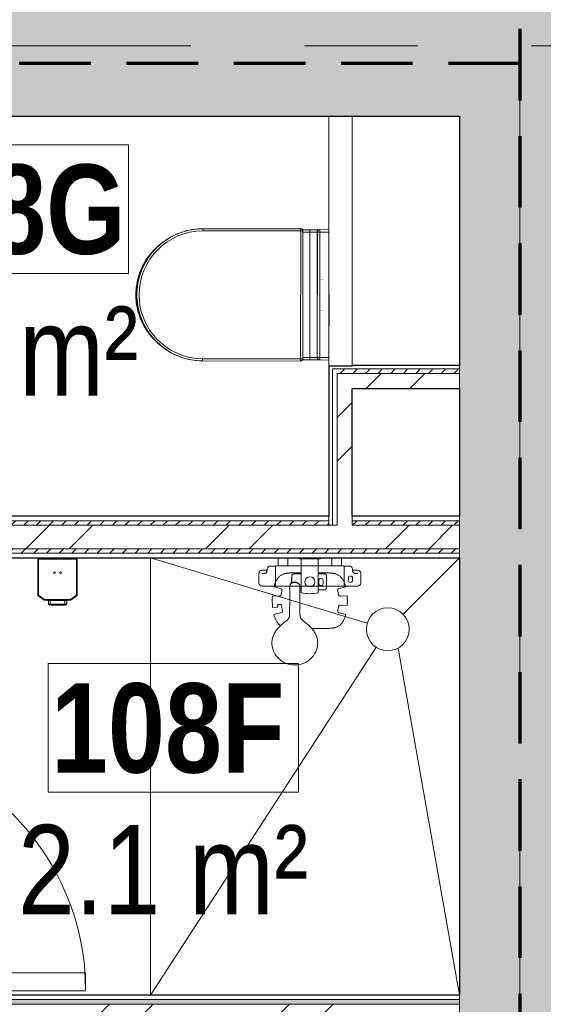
# Model space of a CAD drawing. Header units: millimetres. Extents: x -2180 to 91692, y -6418 to 21859.
# Tile 56 of 256: x 10601 to 12065, y 4817 to 7573. Entities that reach past the tile are written whole.
import ezdxf

# ---------------------------------------------------------------- set-up
doc = ezdxf.new("R2010")
doc.units = ezdxf.units.MM
doc.linetypes.add('EST_Dash_2_1_', pattern=[300, 200, -100])
doc.linetypes.add('Grid Line 1_2_', pattern=[2222.5, 1270, -317.5, 317.5, -317.5])
for name, color, linetype, lineweight, true_color in [('_ hall', 9, 'Continuous', 9, 0x808080), ('_Beyond_-1', 7, 'Continuous', 9, 0xaaaaaa), ('Cut Pattern-1', 7, 'Continuous', 9, 0x787878), ('Cut Pattern-2', 7, 'Continuous', 25, 0x787878), ('Doors-3', 7, 'Continuous', 9, 0x646464), ('Plumbing Fixtures-1', 7, 'Continuous', 9, 0xaaaaaa), ('SMA_Tuletõkkesektsioon', 1, 'EST_Dash_2_1_', 70, 0xff0000)]:
    doc.layers.add(name, color=color, linetype=linetype, lineweight=lineweight, true_color=true_color)
for name, color, linetype, lineweight in [('_Beyond_', 7, 'Continuous', 9), ('Common Edges', 7, 'Continuous', 9), ('Cut Pattern-3', 7, 'Continuous', 9), ('Doors', 7, 'Continuous', 9), ('Doors-2', 7, 'Continuous', 18), ('Generic Models', 7, 'Continuous', 9), ('Grids-1', 7, 'Grid Line 1_2_', 9), ('Plan Swing', 7, 'Continuous', 9), ('Room Tags', 7, 'Continuous', 9), ('Walls-1', 7, 'Continuous', 25)]:
    doc.layers.add(name, color=color, linetype=linetype, lineweight=lineweight)
doc.styles.add('Swis721 Cn BT', font='swissc.ttf', dxfattribs={"height": 250})
doc.styles.add('Swis721 Cn BT_B', font='swisscb.ttf', dxfattribs={"height": 250})
pattern_1 = [(45, (0, 0), (0, 35.35534), [25, -25])]
pattern_2 = [(45, (0, 0), (-251.447, 251.447), []), (45, (0, 381), (-251.447, 251.447), [])]

# ---------------------------------------------------------------- blocks, each defined once
blk = doc.blocks.new('SMA_D01_ 1-poolne - SU-P-04 - 750x2100-1929737-1 Korruse  plaan')
at = {"layer": 'Doors-3'}
for points in [[(340, 38), (-340, 38), (-340, -12), (340, -12), (340, 24.6)], [(325, -12), (-325, -12), (-325, -52), (325, -52)]]:
    blk.add_hatch(color=256, dxfattribs=at).paths.add_polyline_path(points, flags=0)
at = {"layer": 'Doors'}
for p, q in [((300, 38), (-340, 38)), ((-325, -12), (325, -12)), ((325, -52), (-325, -52))]:
    blk.add_line(p, q, dxfattribs=at)
at = {"layer": 'Doors-2'}
for p, q in [((350, 738), (300, 738)), ((300, 738), (300, 38)), ((350, 38), (350, 738)), ((-340, 38), (-365, 38)), ((-365, 38), (-365, -52)), ((-340, -12), (-340, 38)), ((300, 38), (350, 38)), ((340, 38), (340, -12)), ((365, 38), (350, 38)), ((365, -52), (365, 38)), ((-325, -12), (-340, -12)), ((-325, -52), (-325, -12)), ((340, -12), (325, -12)), ((325, -12), (325, -52)), ((-365, -52), (-325, -52)), ((325, -52), (365, -52))]:
    blk.add_line(p, q, dxfattribs=at)
at = {"layer": 'Plan Swing'}
blk.add_arc((350, 38), 700, 90, 180, dxfattribs=at)
blk = doc.blocks.new('Dušši segisti - SA-00 - Dušš Oras Nova _ Apollo 530 ECO-V101-1 Korruse  plaan')
at = {"layer": 'Plumbing Fixtures-1'}
for p, q in [((11323.7, 6064.8), (11325.7, 6066.9)), ((11323.7, 6044.9), (11323.7, 6064.8)), ((11325.7, 6066.9), (11349.1, 6066.9)), ((11349.1, 6066.9), (11351.2, 6064.9)), ((11351.2, 6064.9), (11351.2, 6044.9)), ((11382.4, 6064.1), (11382.4, 6067)), ((11388.6, 6063.4), (11382.4, 6064.1)), ((11382.4, 6064.1), (11442.5, 6064.1)), ((11388.6, 6024.7), (11388.6, 6063.4)), ((11442.5, 6064.1), (11436.2, 6063.4)), ((11436.2, 6063.4), (11436.2, 6024.7)), ((11442.5, 6067), (11442.5, 6064.1)), ((11473.7, 6064.8), (11475.7, 6066.9)), ((11473.7, 6044.9), (11473.7, 6064.8)), ((11475.7, 6066.9), (11499.1, 6066.9)), ((11499.1, 6066.9), (11501.2, 6064.9)), ((11501.2, 6064.9), (11501.2, 6044.9)), ((11293.2, 6035.5), (11293.2, 6033.6)), ((11293.2, 6031.9), (11293.2, 6034.9)), ((11302.2, 6043.9), (11315.7, 6043.9)), ((11316.2, 6043.4), (11316.2, 5988.4)), ((11316.4, 5988.1), (11316.4, 6044.2)), ((11317.1, 6044.9), (11323.7, 6044.9)), ((11323.7, 6044.9), (11351.2, 6044.9)), ((11351.2, 6044.9), (11473.7, 6044.9)), ((11473.7, 6044.9), (11501.2, 6044.9)), ((11501.2, 6044.9), (11507.7, 6044.9)), ((11508.4, 6044.2), (11508.4, 5988.1)), ((11508.6, 5988.4), (11508.6, 6043.4)), ((11509.1, 6043.9), (11522.6, 6043.9)), ((11531.6, 6034.1), (11531.6, 6035.5)), ((11531.6, 6034.9), (11531.6, 6031.9)), ((11270.2, 5995.9), (11270.2, 6023.9)), ((11278.2, 6031.9), (11293.2, 6031.9)), ((11360.1, 5994.6), (11361.6, 6008.6)), ((11362.3, 5999.8), (11362.3, 6015.1)), ((11369.4, 6022.1), (11388.6, 6022.1)), ((11370.1, 6024.7), (11388.6, 6024.7)), ((11388.6, 5969.3), (11388.6, 6024.7)), ((11436.2, 6024.7), (11454.8, 6024.7)), ((11436.2, 6024.7), (11436.2, 5969.3)), ((11436.2, 6022.1), (11451.8, 6022.1)), ((11458.9, 6015.1), (11458.9, 5984.5)), ((11520.2, 6004.1), (11520.2, 6010)), ((11531.6, 6031.9), (11546.6, 6031.9)), ((11532.1, 6010), (11532.1, 6004.1)), ((11554.6, 6023.9), (11554.6, 5995.9)), ((11315.7, 5987.9), (11278.2, 5987.9)), ((11330.4, 5981), (11312, 5986.1)), ((11507.7, 5987.4), (11317.1, 5987.4)), ((11356.2, 5945.5), (11356.2, 5987.7)), ((11369.4, 5999.5), (11363.7, 5997.8)), ((11384.6, 5987.7), (11384.6, 5945.5)), ((11437.3, 6003.7), (11437.3, 5994.8)), ((11449.4, 5994.8), (11449.4, 6003.7)), ((11512.8, 5986.1), (11494.4, 5981)), ((11546.6, 5987.9), (11509.1, 5987.9)), ((11307.9, 5960.2), (11324.3, 5959.5)), ((11332.6, 5964.4), (11334.4, 5973.5)), ((11384.6, 5977.5), (11388.6, 5977.5)), ((11451.8, 5977.5), (11436.2, 5977.5)), ((11490.4, 5973.5), (11492.2, 5964.4)), ((11500.5, 5959.5), (11516.9, 5960.2)), ((11320.1, 5928.6), (11308.4, 5927.7)), ((11322.5, 5933.1), (11322.7, 5931.8)), ((11330.6, 5936.6), (11325.1, 5936.2)), ((11336.2, 5917.2), (11333.6, 5934.2)), ((11356, 5913.6), (11356.2, 5945.5)), ((11384.6, 5945.5), (11384.8, 5913.6)), ((11492.2, 5929.7), (11490.4, 5920.5)), ((11516.9, 5933.9), (11500.5, 5934.6)), ((11312, 5908), (11334.2, 5914)), ((11494.4, 5913), (11512.8, 5907.9)), ((11454.8, 5869.4), (11417.8, 5869.4)), ((11370.4, 5767), (11367.8, 5767)), ((11373.1, 5767), (11370.4, 5767))]:
    blk.add_line(p, q, dxfattribs=at)
blk.add_circle((11412.4, 5999.8), 14.2, dxfattribs=at)
for centre, radius, start, end in [((11302.2, 6034.9), 9, 90, 180), ((11315.7, 6043.4), 0.5, 360, 90), ((11317.1, 6044.2), 0.7, 90, 180), ((11507.7, 6044.2), 0.7, 0, 90), ((11509.1, 6043.4), 0.5, 90, 180), ((11522.6, 6034.9), 9, 360, 90), ((11278.2, 6023.9), 8, 90, 180), ((11288.7, 6311.4), 288.7, 267.9137, 268.8913), ((11279.3, 6032), 14, 356.7567, 6.4358), ((11367.8, 6008), 6.29, 151.6014, 173.9672), ((11443.6, 6003.8), 6.24, 91.9914, 180.6306), ((11443.1, 6003.8), 6.24, 359.3649, 88.0065), ((11453.9, 6017.4), 4.86, 10.34, 40.8289), ((11442, 6015.3), 16.9, 359.524, 7.7229), ((11526.1, 6010), 5.95, 0, 180), ((11515.4, 6034.1), 16.2, 354.2665, 360), ((11545.5, 6032), 14, 178.2082, 183.2433), ((11536.1, 6311.4), 288.7, 271.1087, 272.0863), ((11546.6, 6023.9), 8, 360, 90), ((11278.2, 5995.9), 8, 180, 270), ((11315.7, 5988.4), 0.5, 270, 0), ((11317.1, 5988.1), 0.7, 180, 270), ((11371.1, 5988.8), 10.8, 90.012, 98.6469), ((11370.5, 5986.6), 13, 36.5779, 87.7887), ((11443.2, 5994.9), 5.85, 181.6596, 271.7499), ((11443.5, 5994.9), 5.85, 268.2483, 358.3353), ((11507.7, 5988.1), 0.7, 270, 0), ((11509.1, 5988.4), 0.5, 180, 270), ((11526.1, 6004.1), 5.95, 180, 0), ((11546.6, 5995.9), 8, 270, 360), ((11494, 5947.1), 186.6, 175.9706, 185.9655), ((11412.4, 6064.4), 98, 255.9355, 284.0645), ((11328.9, 5947), 188.5, 355.9977, 4.0023), ((11319.8, 5931.5), 2.85, 274.808, 5.4923), ((11325.4, 5933.4), 2.85, 94.2892, 185.4923), ((11330.8, 5933.8), 2.85, 8.7727, 94.2892), ((11333.4, 5916.7), 2.85, 285.2044, 8.7727), ((11391.2, 5811.6), 89.4, 132.9341, 147.3001), ((11391.2, 5811.6), 89.4, 129.6717, 132.8249), ((11349.6, 5811.6), 89.4, 40.2645, 50.3282), ((11349.6, 5811.6), 89.4, 32.6999, 40.2645), ((11368.7, 5826.2), 62.5, 147.4464, 171.6195), ((11372.1, 5826.2), 62.5, 8.3725, 32.5537), ((11364.3, 5828.5), 57.9, 178.3453, 198.722), ((11359.1, 5828.4), 52.7, 172.4125, 178.1012), ((11376.4, 5828.4), 58, 341.2973, 1.6488), ((11381.6, 5828.4), 52.8, 1.8894, 7.5822), ((11368.3, 5829.6), 62.1, 198.5501, 222.5221), ((11369.6, 5830.9), 63.9, 222.5781, 246.5606), ((11371.4, 5830.7), 63.6, 293.2948, 317.3638), ((11372.5, 5829.5), 62, 317.4732, 341.4987), ((11370, 5832), 65, 246.6076, 267.9895), ((11370.8, 5832.3), 65.3, 272.0163, 293.2922)]:
    blk.add_arc(centre, radius, start, end, dxfattribs=at)
for points, knots in [([(11293.3, 6031.2), (11293.2, 6030.7), (11293.1, 6030.1), (11292.8, 6029), (11292.6, 6028.5), (11292, 6027.5), (11291.7, 6027), (11291.1, 6026.3), (11290.9, 6026.1), (11290.5, 6025.6), (11290.3, 6025.4), (11289.8, 6025), (11289.6, 6024.9), (11289.1, 6024.5), (11288.8, 6024.3), (11288.3, 6024), (11288, 6023.9), (11287.4, 6023.6), (11287.1, 6023.5), (11286.6, 6023.3), (11286.3, 6023.2), (11285.6, 6023), (11285.3, 6023), (11284.4, 6022.8), (11283.8, 6022.8), (11283.2, 6022.8)], [-0.05473303, -0.05473303, -0.05473303, -0.05473303, -0.05295993, -0.05295993, -0.05118683, -0.05118683, -0.04941373, -0.04941373, -0.04852718, -0.04852718, -0.04764062, -0.04764062, -0.04675407, -0.04675407, -0.04586752, -0.04586752, -0.04498097, -0.04498097, -0.04409442, -0.04409442, -0.04320787, -0.04320787, -0.04232132, -0.04232132, -0.04054822, -0.04054822, -0.04054822, -0.04054822]), ([(11331.2, 6017.6), (11332.3, 6018.3), (11334.5, 6019.6), (11337.9, 6021.1), (11341, 6022.1), (11343.5, 6022.7), (11345.7, 6023.2), (11348.3, 6023.7), (11350.8, 6024), (11352.8, 6024.2), (11354.9, 6024.4), (11357.4, 6024.5), (11360.6, 6024.6), (11364.7, 6024.7), (11367.9, 6024.7), (11370.1, 6024.7)], [0, 0, 0, 0, 0.1, 0.2, 0.3, 0.35, 0.4, 0.475, 0.55, 0.5875, 0.625, 0.7, 0.775, 0.85, 1, 1, 1, 1]), ([(11454.8, 6024.7), (11457.6, 6024.7), (11461.8, 6024.7), (11466.7, 6024.5), (11469.5, 6024.4), (11471.5, 6024.2), (11473.5, 6024), (11475.5, 6023.8), (11477.5, 6023.5), (11479.4, 6023.2), (11481.3, 6022.7), (11483.8, 6022.1), (11486.9, 6021.1), (11490.3, 6019.6), (11492.5, 6018.3), (11493.6, 6017.6)], [0, 0, 0, 0, 0.2, 0.3, 0.35, 0.4, 0.45, 0.5, 0.55, 0.6, 0.65, 0.7, 0.8, 0.9, 1, 1, 1, 1]), ([(11531.5, 6031.2), (11531.6, 6030.7), (11531.7, 6030.1), (11532, 6029), (11532.2, 6028.5), (11532.8, 6027.5), (11533.1, 6027), (11533.7, 6026.3), (11533.9, 6026.1), (11534.3, 6025.6), (11534.6, 6025.4), (11535, 6025), (11535.3, 6024.9), (11535.8, 6024.5), (11536, 6024.3), (11536.5, 6024), (11536.8, 6023.9), (11537.4, 6023.6), (11537.7, 6023.5), (11538.3, 6023.3), (11538.6, 6023.2), (11539.2, 6023), (11539.5, 6023), (11540.4, 6022.8), (11541, 6022.8), (11541.7, 6022.8)], [-0.05473303, -0.05473303, -0.05473303, -0.05473303, -0.05295993, -0.05295993, -0.05118683, -0.05118683, -0.04941373, -0.04941373, -0.04852718, -0.04852718, -0.04764062, -0.04764062, -0.04675407, -0.04675407, -0.04586752, -0.04586752, -0.04498097, -0.04498097, -0.04409442, -0.04409442, -0.04320787, -0.04320787, -0.04232132, -0.04232132, -0.04054822, -0.04054822, -0.04054822, -0.04054822]), ([(11356.2, 5987.7), (11356.2, 5990.5), (11360.3, 5996.3), (11366.8, 5997.8), (11370.4, 5997.8)], [685.846793, 685.846793, 685.846793, 685.846793, 689.380408, 692.926597, 692.926597, 692.926597, 692.926597]), ([(11363.7, 5997.8), (11363.3, 5997.7), (11363.1, 5997.8), (11362.7, 5998), (11362.6, 5998.2), (11362.3, 5998.8), (11362.3, 5999.3), (11362.3, 5999.8)], [19.300344, 19.300344, 19.300344, 19.300344, 20.871705, 20.871705, 22.415609, 22.415609, 25.407642, 25.407642, 25.407642, 25.407642]), ([(11370.4, 5997.8), (11374, 5997.8), (11380.5, 5996.3), (11384.6, 5990.5), (11384.6, 5987.7)], [692.926597, 692.926597, 692.926597, 692.926597, 696.472786, 700.006401, 700.006401, 700.006401, 700.006401]), ([(11330.4, 5877), (11328.2, 5878.6), (11324.3, 5882.2), (11317.6, 5891.6), (11313.9, 5900.9), (11312, 5908)], [0, 0, 0, 0, 0.25, 0.5, 1, 1, 1, 1]), ([(11352, 5895.8), (11352.4, 5896.3), (11353.2, 5897.4), (11354.1, 5899), (11354.8, 5900.8), (11355.3, 5902.7), (11355.7, 5904.7), (11355.8, 5906.5), (11355.9, 5908.2), (11356, 5910.4), (11356, 5912.3), (11356, 5913.6)], [542.210745, 542.210745, 542.210745, 542.210745, 544.177076, 546.042141, 547.886061, 549.859754, 551.820653, 554.116731, 555.338855, 556.755269, 560.857367, 560.857367, 560.857367, 560.857367]), ([(11384.8, 5913.6), (11384.8, 5912.3), (11384.8, 5910.4), (11384.9, 5908.2), (11385, 5906.5), (11385.1, 5904.7), (11385.5, 5902.7), (11386, 5900.8), (11386.7, 5899), (11387.6, 5897.4), (11388.4, 5896.3), (11388.8, 5895.8)], [146.417391, 146.417391, 146.417391, 146.417391, 150.519494, 151.935904, 153.158026, 155.454105, 157.415004, 159.388697, 161.232616, 163.097682, 165.064013, 165.064013, 165.064013, 165.064013]), ([(11490.4, 5920.5), (11490.1, 5919), (11490.2, 5916.2), (11492, 5914), (11493.8, 5913.2), (11494.4, 5913)], [0, 0, 0, 0, 0.4, 0.8, 1, 1, 1, 1]), ([(11334.2, 5880.4), (11335.2, 5881.3), (11338.1, 5883.6), (11341.6, 5886.4), (11344.8, 5889), (11346.7, 5890.6), (11348.5, 5892.2), (11349.9, 5893.4), (11351, 5894.6), (11351.7, 5895.4), (11352, 5895.8)], [518.570113, 518.570113, 518.570113, 518.570113, 522.739178, 529.715981, 531.857816, 535.141816, 537.221718, 539.066163, 540.715811, 542.210745, 542.210745, 542.210745, 542.210745]), ([(11388.8, 5895.8), (11389.1, 5895.4), (11389.8, 5894.6), (11390.9, 5893.4), (11392.3, 5892.2), (11394.1, 5890.6), (11396, 5889), (11399.2, 5886.4), (11402.7, 5883.6), (11405.6, 5881.3), (11406.6, 5880.4)], [165.064013, 165.064013, 165.064013, 165.064013, 166.558947, 168.208595, 170.053039, 172.132941, 175.416941, 177.558777, 184.53558, 188.704645, 188.704645, 188.704645, 188.704645]), ([(11493.6, 5876.4), (11492.5, 5875.7), (11490.3, 5874.5), (11486.9, 5872.9), (11483.8, 5871.9), (11481.3, 5871.3), (11479.1, 5870.8), (11476.5, 5870.3), (11474, 5870), (11472, 5869.8), (11470, 5869.7), (11467.4, 5869.5), (11464.3, 5869.4), (11460.1, 5869.3), (11456.9, 5869.3), (11454.8, 5869.4)], [0, 0, 0, 0, 0.1, 0.2, 0.3, 0.35, 0.4, 0.475, 0.55, 0.5875, 0.625, 0.7, 0.775, 0.85, 1, 1, 1, 1])]:
    blk.add_open_spline(points, degree=3, knots=knots, dxfattribs=at)
for points in [[(11312, 5986.1), (11313, 5989.8), (11315.2, 5996.6), (11319.6, 6005.4), (11324.8, 6012.5), (11329, 6016.1), (11331.2, 6017.6)], [(11362.3, 6015.1), (11362.3, 6017), (11362.5, 6019.3), (11363.7, 6020.6)], [(11363.7, 6020.6), (11365, 6022), (11367.6, 6022.1), (11369.4, 6022.1)], [(11451.8, 6022.1), (11453.6, 6022.1), (11456.2, 6022), (11457.5, 6020.6)], [(11493.6, 6017.6), (11495.8, 6016.1), (11500, 6012.5), (11505.3, 6005.4), (11509.6, 5996.6), (11511.9, 5989.8), (11512.8, 5986.1)], [(11334.4, 5973.5), (11334.8, 5975.5), (11334.5, 5978.7), (11332.1, 5980.5), (11330.4, 5981)], [(11458.9, 5984.5), (11458.9, 5982.6), (11458.7, 5980.3), (11457.5, 5979)], [(11494.4, 5981), (11492.7, 5980.5), (11490.3, 5978.7), (11490, 5975.5), (11490.4, 5973.5)], [(11324.3, 5959.5), (11326.2, 5959.4), (11329, 5959.6), (11331.5, 5961.1), (11332.4, 5963), (11332.6, 5964.4)], [(11457.5, 5979), (11456.2, 5977.6), (11453.6, 5977.5), (11451.8, 5977.5)], [(11492.2, 5964.4), (11492.4, 5963), (11493.3, 5961.1), (11495.9, 5959.6), (11498.6, 5959.4), (11500.5, 5959.5)], [(11500.5, 5934.6), (11498.6, 5934.6), (11495.9, 5934.4), (11493.3, 5932.9), (11492.4, 5931), (11492.2, 5929.7)], [(11512.8, 5907.9), (11511.9, 5904.2), (11509.6, 5897.4), (11505.3, 5888.6), (11500, 5881.5), (11495.8, 5877.9), (11493.6, 5876.4)]]:
    blk.add_open_spline(points, degree=3, dxfattribs=at)
blk = doc.blocks.new('WC seinal - Tüüp 1-V108-1 Korruse  plaan')
at = {"layer": '_Beyond_-1'}
for p, q in [((-59.9, 386), (-60.2, 111.6)), ((-60.2, 111.6), (-59.9, 386)), ((-54.2, 111.6), (-53.9, 385.9)), ((304.1, 385.5), (303.8, 111.2)), ((309.8, 111.2), (310.1, 385.5)), ((310.1, 385.5), (309.8, 111.2)), ((-54.2, 111.6), (-60.2, 111.6)), ((-54.2, 105.6), (-54.2, 111.6)), ((303.8, 111.2), (-54.2, 111.6)), ((303.8, 111.2), (303.8, 105.2)), ((309.8, 111.2), (303.8, 111.2)), ((-56.9, 106.9), (-57.1, 85.8)), ((-57.1, 85.8), (-56.9, 106.9)), ((-57.1, 85.8), (-57.1, 81.3)), ((-56.8, 85.8), (-51.9, 85.7)), ((-54.2, 105.6), (303.8, 105.2)), ((-54.2, 105.6), (303.8, 105.2)), ((-51.9, 85.7), (-50.1, 85.7)), ((-49.9, 105.6), (-50.1, 85.7)), ((-50.1, 85.7), (300.2, 85.4)), ((300.2, 85.4), (300.1, 105.2)), ((300.2, 85.4), (303.7, 85.5)), ((303.7, 85.5), (305.1, 85.5)), ((305.1, 85.5), (306.9, 85.5)), ((307.2, 85.5), (307, 106.6)), ((307, 106.6), (307.2, 85.5)), ((307.2, 81), (307.2, 85.5)), ((-57.3, 58), (-57.5, 32.4)), ((-57.3, 58), (-57.5, 32.4)), ((-57.3, 63.2), (-57.3, 58)), ((-57.3, 58.9), (-57.3, 58)), ((-57.3, 58), (-57.3, 58.9)), ((-50.3, 57.9), (-57.3, 58)), ((-57.2, 73), (-57.2, 66)), ((-50.5, 32.4), (-50.3, 57.9)), ((300.3, 65.5), (-50.3, 65.8)), ((-50.3, 64.9), (-50.3, 57.9)), ((300.3, 64.6), (-50.3, 64.9)), ((-50.3, 57.9), (300.3, 57.6)), ((300.3, 57.6), (300.3, 64.6)), ((307.3, 57.7), (300.3, 57.6)), ((300.3, 57.6), (300.5, 32.2)), ((307.3, 68.9), (307.3, 72.7)), ((307.3, 57.7), (307.3, 65.7)), ((307.3, 57.7), (307.3, 58.6)), ((307.3, 57.7), (307.3, 58.6)), ((307.5, 32.2), (307.3, 57.7)), ((307.5, 32.2), (307.3, 57.7)), ((125, 32.2), (-50.5, 32.4))]:
    blk.add_line(p, q, dxfattribs=at)
at = {"layer": '_Beyond_-1', "flags": 128}
for points in [[(310.1, 385.5), (309.9, 392.9), (309.4, 400.3), (308.6, 407.6), (307.6, 415), (306.2, 422.2), (304.6, 429.4), (302.6, 436.6), (300.4, 443.6), (297.9, 450.6), (295.1, 457.5), (292, 464.2), (288.7, 470.8), (285.1, 477.3), (281.3, 483.6), (277.2, 489.8), (272.9, 495.8), (268.3, 501.6), (263.5, 507.2), (258.5, 512.7), (253.2, 517.9), (247.8, 522.9), (242.2, 527.7), (236.3, 532.3), (230.3, 536.6), (224.2, 540.7), (217.9, 544.5), (211.4, 548.1), (204.8, 551.4), (198, 554.5), (191.2, 557.2), (184.2, 559.7), (177.1, 562), (170, 563.9), (162.8, 565.6), (155.5, 566.9), (148.2, 568), (140.8, 568.8), (133.5, 569.3), (126.1, 569.4), (118.7, 569.3), (111.3, 568.9), (103.9, 568.2), (96.6, 567.2), (89.3, 565.9), (82.1, 564.4), (74.9, 562.5), (67.8, 560.3), (60.8, 557.9), (53.9, 555.2), (47.2, 552.2), (40.5, 549), (34, 545.5), (27.6, 541.7), (21.4, 537.7), (15.4, 533.4), (9.5, 528.9), (3.8, 524.1), (-1.6, 519.2), (-6.9, 514), (-12, 508.6), (-16.9, 503), (-21.5, 497.3), (-25.9, 491.3), (-30, 485.2), (-33.9, 478.9), (-37.6, 472.5), (-41, 465.9), (-44.1, 459.2), (-47, 452.4), (-49.5, 445.4), (-51.8, 438.4), (-53.9, 431.3), (-55.6, 424.1), (-57, 416.8), (-58.2, 409.5), (-59, 402.2), (-59.6, 394.8), (-59.9, 387.4), (-59.9, 386)], [(280.7, 483.1), (277.2, 488.8), (273.2, 494.8), (269, 500.6), (264.6, 506.3), (259.9, 511.8), (255, 517), (249.9, 522.1), (244.6, 527), (239.1, 531.7), (233.5, 536.1), (227.6, 540.3), (221.6, 544.3), (215.5, 548), (209.2, 551.5), (202.7, 554.7), (196.2, 557.7), (189.5, 560.4), (182.7, 562.8), (175.9, 565), (168.9, 566.9), (161.9, 568.5), (154.8, 569.8), (147.7, 570.8), (140.5, 571.6), (133.3, 572.1), (126.1, 572.2), (118.9, 572.1), (111.8, 571.7), (104.6, 571.1), (97.5, 570.1), (90.4, 568.8), (83.3, 567.3), (76.4, 565.5), (69.5, 563.4), (62.7, 561), (56, 558.4), (49.4, 555.5), (42.9, 552.3), (36.6, 548.9), (30.4, 545.2), (24.4, 541.3), (18.5, 537.1), (12.8, 532.7), (7.3, 528.1), (1.9, 523.3), (-3.2, 518.3), (-8.2, 513), (-12.9, 507.6), (-17.4, 502), (-21.7, 496.2), (-25.7, 490.2), (-28.6, 485.6)], [(-60.2, 111.6), (-60.2, 111.4), (-60.2, 111.2), (-60.2, 110.9), (-60.1, 110.7), (-60.1, 110.4), (-60.1, 110.2), (-60, 110), (-59.9, 109.8), (-59.8, 109.5), (-59.8, 109.3), (-59.7, 109.1), (-59.5, 108.9), (-59.4, 108.7), (-59.3, 108.5), (-59.2, 108.3), (-59, 108.1), (-58.9, 107.9), (-58.7, 107.7), (-58.6, 107.5), (-58.4, 107.3), (-58.2, 107.2), (-58.1, 107), (-57.9, 106.9), (-57.7, 106.7), (-57.5, 106.6), (-57.3, 106.5), (-57.1, 106.3), (-56.8, 106.2), (-56.6, 106.1), (-56.4, 106), (-56.2, 106), (-56, 105.9), (-55.7, 105.8), (-55.5, 105.8), (-55.2, 105.7), (-55, 105.7), (-54.8, 105.7), (-54.5, 105.6), (-54.3, 105.6), (-54.2, 105.6)], [(-58.7, 107.7), (-59.3, 108.5), (-59.8, 109.4), (-60.1, 110.5), (-60.2, 111.6)], [(-60.1, 110.4), (-59.6, 109), (-58, 107)], [(303.8, 105.2), (304, 105.2), (304.2, 105.2), (304.5, 105.2), (304.7, 105.3), (304.9, 105.3), (305.2, 105.4), (305.4, 105.4), (305.6, 105.5), (305.9, 105.6), (306.1, 105.7), (306.3, 105.8), (306.5, 105.9), (306.7, 106), (306.9, 106.1), (307.1, 106.2), (307.3, 106.4), (307.5, 106.5), (307.7, 106.7), (307.9, 106.8), (308.1, 107), (308.2, 107.2), (308.4, 107.4), (308.5, 107.5), (308.7, 107.7), (308.8, 107.9), (308.9, 108.1), (309, 108.3), (309.2, 108.6), (309.3, 108.8), (309.3, 109), (309.4, 109.2), (309.5, 109.5), (309.6, 109.7), (309.6, 109.9), (309.7, 110.2), (309.7, 110.4), (309.7, 110.6), (309.8, 110.9), (309.8, 111.1), (309.8, 111.2)], [(309.8, 111.2), (309.6, 110), (309.3, 109), (308.9, 108), (308.3, 107.2)], [(-54.2, 105.6), (-55.3, 105.7), (-56.2, 106), (-57.1, 106.4), (-58, 107)], [(-56.8, 106.6), (-56.4, 106.2), (-55.9, 105.9), (-55.3, 105.7), (-54.2, 105.6)], [(307.5, 106.5), (306.7, 105.9), (305.7, 105.5), (304.8, 105.3), (303.8, 105.2)], [(303.8, 105.2), (304.8, 105.3), (305.4, 105.5), (305.9, 105.8), (306.3, 106.2)], [(307.5, 106.5), (308.5, 107.5), (309.4, 109.1), (309.6, 109.7)], [(-50.5, 32.4), (-55.4, 32.4), (-57.5, 32.4)], [(82.4, 52.2), (82.1, 52.2), (81.8, 52.3), (81.5, 52.3), (81.2, 52.3)], [(168.6, 52.2), (168.3, 52.2), (168, 52.2), (167.8, 52.1)]]:
    blk.add_lwpolyline(points, dxfattribs=at)
at = {"layer": '_Beyond_-1'}
for centre, radius, start, end in [((125.1, 384.4), 185, 0.3254, 179.5303), ((125.1, 384.4), 179, 0.332, 179.5237), ((125.3, 392.2), 180, 43.4096, 136.1513), ((-54.2, 111.6), 6, 179.9282, 269.9282), ((303.8, 111.2), 6, 269.9282, 359.9282)]:
    blk.add_arc(centre, radius, start, end, dxfattribs=at)
for centre, major_axis, ratio, start_param, end_param in [((-58.2, 111.6), (-2, 0), 0.83812, 0, 0.523599), ((307.8, 111.2), (-2, 0), 0.83812, 2.617994, 3.141593), ((-50.3, 58.8), (-7, 0.05), 0.996195, 4.719307, 6.283185), ((-50.3, 57.9), (-7, 0.05), 0.996195, 4.719307, 6.283185), ((300.3, 58.5), (7, 0.04), 0.996195, 0, 1.56389), ((300.3, 57.6), (7, 0.04), 0.996195, 0, 1.56389)]:
    blk.add_ellipse(centre, major_axis=major_axis, ratio=ratio, start_param=start_param, end_param=end_param, dxfattribs=at)
for points in [[(-53.9, 385.9), (-54.7, 385.9), (-56.2, 385.9), (-58.2, 386), (-59.6, 386), (-59.9, 386), (-59.9, 386)], [(304.1, 385.5), (304.9, 385.5), (306.5, 385.5), (307.8, 385.5), (308.3, 385.5)]]:
    blk.add_open_spline(points, degree=3, dxfattribs=at)
for points, knots in [([(308.3, 385.5), (308.9, 385.5), (309.8, 385.5), (310.1, 385.5), (310.1, 385.5)], [0.5000044, 0.5000044, 0.5000044, 0.5000044, 0.75, 1, 1, 1, 1]), ([(-57.3, 58.9), (-57.3, 59.2), (-57.3, 61.4), (-57.2, 68.3), (-57.2, 76.9), (-57.1, 82.8), (-57.1, 85.8)], [-1, -1, -1, -1, -0.722222, -0.444444, -0.222222, 0, 0, 0, 0]), ([(-50.3, 65.8), (-50.3, 66), (-50.3, 67.1), (-50.2, 71.1), (-50.2, 77.5), (-50.1, 83), (-50.1, 85.7)], [0, 0, 0, 0, 0.222222, 0.444444, 0.722222, 1, 1, 1, 1]), ([(300.2, 85.4), (300.2, 84.3), (300.2, 82.1), (300.2, 77.9), (300.3, 73), (300.3, 67.7), (300.3, 65.8), (300.3, 65.5)], [0, 0, 0, 0, 0.111111, 0.222222, 0.444444, 0.666667, 1, 1, 1, 1]), ([(307.2, 85.5), (307.2, 81.8), (307.2, 74.3), (307.3, 65.7), (307.3, 60.3), (307.3, 58.8), (307.3, 58.6)], [-1, -1, -1, -1, -0.7222222, -0.4444444, -0.2222222, 0, 0, 0, 0])]:
    blk.add_open_spline(points, degree=3, knots=knots, dxfattribs=at)
blk = doc.blocks.new('Mediclinics_Liquid soap dispenser_DJ0031x - DJ0031-V137-1 Korruse  plaan')
at = {"layer": 'Generic Models'}
for p, q in [((10761.9, 6064.5), (10651.9, 6064.5)), ((10651.9, 6064.5), (10652.2, 6064.2)), ((10651.9, 6064.5), (10651.9, 5961.3)), ((10652.2, 6064.2), (10761.7, 6064.2)), ((10652.2, 5961.4), (10652.2, 6064.2)), ((10760.2, 6062.7), (10653.7, 6062.7)), ((10653.7, 6062.7), (10653.7, 5962.2)), ((10760.2, 6062.7), (10653.7, 6062.7)), ((10653.7, 6062.7), (10653.7, 5962.2)), ((10666.8, 6067), (10665.1, 6064.5)), ((10673.3, 6067), (10668.1, 6067)), ((10672.5, 6067), (10670.2, 6063.7)), ((10681.9, 6067), (10673.8, 6067)), ((10690.1, 6067), (10681.9, 6067)), ((10693.6, 6063.7), (10691.3, 6067)), ((10697.5, 6067), (10695.8, 6064.5)), ((10706.9, 6067), (10698.8, 6067)), ((10715.1, 6067), (10706.9, 6067)), ((10718.1, 6064.5), (10716.3, 6067)), ((10722.5, 6067), (10720.2, 6063.7)), ((10731.9, 6067), (10723.8, 6067)), ((10740.1, 6067), (10731.9, 6067)), ((10745.8, 6067), (10740.5, 6067)), ((10743.6, 6063.7), (10741.3, 6067)), ((10748.8, 6064.5), (10747, 6067)), ((10760.2, 5962.2), (10760.2, 6062.7)), ((10760.2, 5962.2), (10760.2, 6062.7)), ((10761.7, 6064.2), (10761.9, 6064.5)), ((10761.7, 6064.2), (10761.7, 5961.4)), ((10761.9, 6064.5), (10761.9, 5961.3)), ((10651.9, 5961.3), (10652.2, 5961.4)), ((10651.9, 5961.3), (10669.8, 5948.8)), ((10669.9, 5949), (10652.2, 5961.4)), ((10653.7, 5962.2), (10670.3, 5950.5)), ((10653.7, 5962.2), (10670.3, 5950.5)), ((10743.5, 5950.5), (10760.2, 5962.2)), ((10743.5, 5950.5), (10760.2, 5962.2)), ((10761.7, 5961.4), (10744, 5949)), ((10744.1, 5948.8), (10761.9, 5961.3)), ((10761.9, 5961.3), (10761.7, 5961.4)), ((10669.8, 5948.8), (10669.9, 5949)), ((10669.8, 5948.8), (10744.1, 5948.8)), ((10744, 5949), (10669.9, 5949)), ((10670.3, 5950.5), (10743.5, 5950.5)), ((10670.3, 5950.5), (10743.5, 5950.5)), ((10676.8, 5949), (10676.8, 5948)), ((10676.8, 5948), (10679.3, 5947)), ((10679.7, 5947), (10685.3, 5947)), ((10680.9, 5948), (10684.3, 5948)), ((10680.9, 5947), (10683.3, 5947)), ((10681.3, 5948.8), (10681.3, 5937.4)), ((10681.3, 5947.8), (10683.6, 5947.8)), ((10681.3, 5937.4), (10686.2, 5937.4)), ((10684.3, 5949), (10684.3, 5948)), ((10684.3, 5948), (10729.5, 5948)), ((10685.3, 5947), (10728.5, 5947)), ((10685.4, 5937.4), (10685.4, 5934.7)), ((10686.2, 5947), (10686.2, 5937.4)), ((10686.2, 5937.4), (10727.6, 5937.4)), ((10725.7, 5934.7), (10688.2, 5934.7)), ((10688.2, 5934.7), (10688.2, 5934.7)), ((10688.2, 5934.7), (10725.7, 5934.7)), ((10688.2, 5934.7), (10688.2, 5934.7)), ((10725.7, 5934.7), (10725.7, 5934.7)), ((10725.7, 5934.7), (10725.7, 5934.7)), ((10727.6, 5937.4), (10727.6, 5947.1)), ((10727.6, 5937.4), (10732.5, 5937.4)), ((10728.4, 5934.7), (10728.4, 5937.4)), ((10733.9, 5947), (10728.5, 5947)), ((10729.5, 5948), (10729.5, 5949)), ((10729.5, 5948), (10733.1, 5948)), ((10730.3, 5947.8), (10732.5, 5947.8)), ((10730.6, 5947), (10733, 5947)), ((10732.5, 5937.4), (10732.5, 5948.8)), ((10734.6, 5947), (10737.1, 5948)), ((10737.1, 5948), (10737.1, 5949)), ((10744.1, 5948.8), (10744, 5949))]:
    blk.add_line(p, q, dxfattribs=at)
at = {"layer": 'Generic Models', "flags": 128}
for points in [[(10685.4, 5934.7), (10685.2, 5934.7), (10685.1, 5934.7), (10684.9, 5934.8), (10684.7, 5934.8), (10684.5, 5934.8), (10684.3, 5934.9), (10684.2, 5934.9), (10684, 5935), (10683.8, 5935), (10683.6, 5935.1), (10683.5, 5935.2), (10683.3, 5935.3), (10683.2, 5935.4), (10683, 5935.5), (10682.9, 5935.6), (10682.7, 5935.7), (10682.6, 5935.8), (10682.4, 5935.9), (10682.3, 5936), (10682.2, 5936.2), (10682, 5936.3), (10681.9, 5936.4), (10681.8, 5936.6), (10681.7, 5936.7), (10681.6, 5936.9), (10681.5, 5937), (10681.4, 5937.2), (10681.4, 5937.4), (10681.3, 5937.4)], [(10693.6, 5934.7), (10693.6, 5934.6), (10693.6, 5934.6), (10693.7, 5934.5), (10693.7, 5934.5), (10693.7, 5934.5)], [(10693.7, 5934.5), (10693.8, 5934.5), (10693.8, 5934.5), (10693.8, 5934.6), (10693.8, 5934.6), (10693.8, 5934.7)], [(10693.7, 5934.5), (10701.6, 5934.2), (10705.5, 5934.1), (10706.9, 5934)], [(10695.6, 5934.7), (10695.6, 5934.6), (10695.6, 5934.6), (10695.7, 5934.5), (10695.7, 5934.5), (10695.7, 5934.5)], [(10695.7, 5934.5), (10695.8, 5934.5), (10695.8, 5934.5), (10695.8, 5934.6), (10695.9, 5934.6), (10695.9, 5934.7)], [(10695.7, 5934.5), (10702.6, 5934.2), (10706, 5934), (10706.9, 5934)], [(10706.9, 5934.7), (10706.9, 5934.3), (10706.9, 5934.1), (10706.9, 5934), (10706.9, 5934.1), (10706.9, 5934.3), (10706.9, 5934.7)], [(10706.9, 5934.7), (10706.9, 5934.3), (10706.9, 5934.1), (10706.9, 5934), (10706.9, 5934.1), (10706.9, 5934.3), (10706.9, 5934.7)], [(10706.9, 5934.7), (10706.9, 5934.3), (10706.9, 5934.1), (10706.9, 5934), (10706.9, 5934.1), (10706.9, 5934.3), (10706.9, 5934.7)], [(10706.9, 5934.7), (10706.9, 5934.3), (10706.9, 5934.1), (10706.9, 5934), (10706.9, 5934.1), (10706.9, 5934.3), (10706.9, 5934.7)], [(10718.1, 5934.5), (10711.3, 5934.2), (10707.9, 5934), (10706.9, 5934)], [(10720.1, 5934.5), (10712.3, 5934.2), (10708.3, 5934.1), (10706.9, 5934)], [(10718, 5934.7), (10718, 5934.6), (10718, 5934.6), (10718, 5934.5), (10718.1, 5934.5), (10718.1, 5934.5)], [(10718.1, 5934.5), (10718.1, 5934.5), (10718.2, 5934.5), (10718.2, 5934.6), (10718.2, 5934.6), (10718.2, 5934.7)], [(10720, 5934.7), (10720, 5934.6), (10720, 5934.6), (10720.1, 5934.5), (10720.1, 5934.5), (10720.1, 5934.5)], [(10720.1, 5934.5), (10720.2, 5934.5), (10720.2, 5934.5), (10720.2, 5934.6), (10720.2, 5934.6), (10720.3, 5934.7)], [(10732.5, 5937.4), (10732.5, 5937.3), (10732.4, 5937.1), (10732.3, 5936.9), (10732.2, 5936.8), (10732.1, 5936.6), (10732, 5936.5), (10731.9, 5936.4), (10731.7, 5936.2), (10731.6, 5936.1), (10731.5, 5936), (10731.3, 5935.8), (10731.2, 5935.7), (10731.1, 5935.6), (10730.9, 5935.5), (10730.8, 5935.4), (10730.6, 5935.3), (10730.4, 5935.2), (10730.3, 5935.1), (10730.1, 5935.1), (10729.9, 5935), (10729.8, 5934.9), (10729.6, 5934.9), (10729.4, 5934.8), (10729.2, 5934.8), (10729.1, 5934.8), (10728.9, 5934.8), (10728.7, 5934.7), (10728.5, 5934.7), (10728.4, 5934.7)]]:
    blk.add_lwpolyline(points, dxfattribs=at)
at = {"layer": 'Generic Models'}
for centre, radius, start, end in [((10698.4, 6025.5), 2.25, 0, 180), ((10698.4, 6025.5), 2.25, 180, 0), ((10715.4, 6025.5), 2.25, 0, 180), ((10715.4, 6025.5), 2.25, 180, 0), ((10655.2, 5963), 3, 207.5122, 221.1894), ((10758.7, 5963), 3, 318.8044, 332.492), ((10670.8, 5952), 3, 258.2956, 269.9433), ((10743, 5952), 3, 270.0567, 281.7008)]:
    blk.add_arc(centre, radius, start, end, dxfattribs=at)
blk.add_ellipse((10604.1, 5964.9), major_axis=(133.6, 0), ratio=0.367595, start_param=5.911327, end_param=5.932882, dxfattribs=at)
for points, knots in [([(10652.2, 6064.2), (10652.2, 6064.2), (10652.2, 6064.2), (10652.3, 6064.1), (10652.4, 6064), (10652.5, 6063.9), (10652.6, 6063.7), (10652.8, 6063.6), (10653, 6063.4), (10653.1, 6063.3), (10653.4, 6063), (10653.6, 6062.8), (10653.7, 6062.7)], [0, 0, 0, 0, 0.166667, 0.25, 0.333333, 0.416667, 0.5, 0.583333, 0.666667, 0.75, 0.833333, 1, 1, 1, 1]), ([(10760.2, 6062.7), (10760.3, 6062.8), (10760.5, 6063), (10760.7, 6063.3), (10760.9, 6063.4), (10761.1, 6063.6), (10761.2, 6063.7), (10761.3, 6063.9), (10761.5, 6064), (10761.5, 6064.1), (10761.6, 6064.2), (10761.7, 6064.2), (10761.7, 6064.2)], [-1, -1, -1, -1, -0.833333, -0.75, -0.666667, -0.583333, -0.5, -0.416667, -0.333333, -0.25, -0.166667, 0, 0, 0, 0]), ([(10652.2, 5961.4), (10652.2, 5961.4), (10652.2, 5961.4), (10652.4, 5961.5), (10652.6, 5961.6), (10652.8, 5961.7), (10653, 5961.8), (10653.3, 5962), (10653.6, 5962.1), (10653.7, 5962.2)], [0, 0, 0, 0, 0.166667, 0.333333, 0.5, 0.583333, 0.666667, 0.833333, 1, 1, 1, 1]), ([(10761.7, 5961.4), (10761.7, 5961.4), (10761.6, 5961.4), (10761.5, 5961.5), (10761.3, 5961.6), (10761.1, 5961.7), (10760.8, 5961.8), (10760.5, 5962), (10760.3, 5962.1), (10760.2, 5962.2)], [0, 0, 0, 0, 0.166667, 0.333333, 0.5, 0.583333, 0.666667, 0.833333, 1, 1, 1, 1]), ([(10669.9, 5949), (10669.9, 5949), (10669.9, 5949.1), (10670, 5949.5), (10670.1, 5949.8), (10670.2, 5950.1), (10670.3, 5950.4), (10670.3, 5950.5)], [0, 0, 0, 0, 0.333333, 0.5, 0.666667, 0.833333, 1, 1, 1, 1]), ([(10686.2, 5937.4), (10686.3, 5937.1), (10686.4, 5936.5), (10686.8, 5935.8), (10687.1, 5935.4), (10687.3, 5935.1), (10687.6, 5934.8), (10687.9, 5934.7), (10688.2, 5934.7)], [0, 0, 0, 0, 0.2, 0.4, 0.55, 0.625, 0.7, 1, 1, 1, 1]), ([(10744, 5949), (10744, 5949), (10744, 5949.1), (10743.9, 5949.5), (10743.8, 5949.8), (10743.6, 5950.1), (10743.6, 5950.4), (10743.5, 5950.5)], [0, 0, 0, 0, 0.333333, 0.5, 0.666667, 0.833333, 1, 1, 1, 1])]:
    blk.add_open_spline(points, degree=3, knots=knots, dxfattribs=at)
for points in [[(10684.3, 5948), (10684.5, 5947.9), (10684.8, 5947.5), (10685.2, 5947.2), (10685.3, 5947)], [(10725.7, 5934.7), (10725.8, 5934.7), (10726.2, 5934.8), (10726.6, 5935.2), (10727.1, 5935.7), (10727.4, 5936.5), (10727.6, 5937.1), (10727.6, 5937.4)]]:
    blk.add_open_spline(points, degree=3, dxfattribs=at)
blk = doc.blocks.new('1_0 Room Tag - 2_5mm Nr - m²-411648-1 Korruse  plaan')
at = {"layer": 'Room Tags'}
for p, q in [((3.5, 3.78), (-3.5, 3.78)), ((-3.5, 3.78), (-3.5, 0.18)), ((3.5, 3.78), (3.5, 0.18)), ((3.5, 0.18), (-3.5, 0.18))]:
    blk.add_line(p, q, dxfattribs=at)

msp = doc.modelspace()

# ---------------------------------------------------------------- hatches: boundary and pattern name
at = {"layer": 'Cut Pattern-1'}
msp.add_hatch(color=256, dxfattribs=at).paths.add_polyline_path([(11830.5, 4354.6), (12130.5, 4354.6), (12130.5, 7236), (11830.5, 7236), (11830.5, 4727)], flags=0)
h = msp.add_hatch(dxfattribs=at)
h.set_pattern_fill('FP_3', color=256, style=0, pattern_type=2)
h.set_pattern_definition(pattern_2)
h.paths.add_polyline_path([(11530.5, 6158), (11530.5, 6582.8), (11488.5, 6582.8), (11488.5, 6158)], flags=0)
h = msp.add_hatch(dxfattribs=at)
h.set_pattern_fill('FP_3', color=256, style=0, pattern_type=2)
h.set_pattern_definition(pattern_2)
h.paths.add_polyline_path([(11613.4, 6540.8), (11830.5, 6540.8), (11830.5, 6582.8), (11530.5, 6582.8), (11530.5, 6540.8)], flags=0)
h = msp.add_hatch(dxfattribs=at)
h.set_pattern_fill('FP_3', color=256, style=0, pattern_type=2)
h.set_pattern_definition(pattern_2)
h.paths.add_polyline_path([(11830.5, 6092), (11830.5, 6158), (10080.6, 6158), (10080.6, 6092), (11812.2, 6092)], flags=0)
h = msp.add_hatch(dxfattribs=at)
h.set_pattern_fill('FP_3', color=256, style=0, pattern_type=2)
h.set_pattern_definition(pattern_2)
h.paths.add_polyline_path([(11811.5, 4752), (11830.5, 4752), (11830.5, 4818), (9989.6, 4818), (9989.6, 4752), (10680.9, 4752)], flags=0)
h.paths.add_polyline_path([(9089.6, 4752), (9089.6, 4818), (7970.3, 4818), (7970.3, 4752), (9077.1, 4752)], flags=0)
at = {"layer": 'Cut Pattern-2'}
msp.add_hatch(color=256, dxfattribs=at).paths.add_polyline_path([(11924.3, 7236), (12130.5, 7236), (12130.5, 10357.1), (11830.5, 10357.1), (11830.5, 7236)], flags=0)
h = msp.add_hatch(color=256, dxfattribs=at)
h.paths.add_polyline_path([(10680.9, 7302.8), (11830.5, 7302.8), (11830.5, 7602.8), (7731.1, 7602.8), (7731.1, 7302.8), (8194.2, 7302.8)], flags=0)
h.paths.add_polyline_path([(6531.1, 7302.8), (6531.1, 7602.8), (6360.5, 7602.8), (6360.5, 7302.8)], flags=0)
at = {"layer": 'Cut Pattern-3'}
h = msp.add_hatch(dxfattribs=at)
h.set_pattern_fill('FP_1', color=256, style=0, pattern_type=2)
h.set_pattern_definition(pattern_1)
h.paths.add_polyline_path([(11803.8, 6582.8), (11830.5, 6582.8), (11830.5, 6595.3), (11488.5, 6595.3), (11488.5, 6582.8), (11613.4, 6582.8)], flags=0)
h = msp.add_hatch(dxfattribs=at)
h.set_pattern_fill('FP_1', color=256, style=0, pattern_type=2)
h.set_pattern_definition(pattern_1)
h.paths.add_polyline_path([(11805.6, 6158), (11830.5, 6158), (11830.5, 6170.5), (11530.5, 6170.5), (11530.5, 6158), (11613.4, 6158)], flags=0)
h.paths.add_polyline_path([(10093.1, 6158), (11466, 6158), (11466, 6170.5), (10093.1, 6170.3)], flags=0)
h = msp.add_hatch(dxfattribs=at)
h.set_pattern_fill('FP_1', color=256, style=0, pattern_type=2)
h.set_pattern_definition(pattern_1)
h.paths.add_polyline_path([(11613.4, 6079.5), (11830.5, 6079.5), (11830.5, 6092), (10093.1, 6092), (10093.7, 6079.5), (11488.5, 6079.5)], flags=0)
h = msp.add_hatch(dxfattribs=at)
h.set_pattern_fill('FP_1', color=256, style=0, pattern_type=2)
h.set_pattern_definition(pattern_1)
h.paths.add_polyline_path([(10785.6, 4818), (11830.5, 4818), (11830.5, 4830.5), (10080.6, 4830.5), (10080.6, 4818), (10680.9, 4818)], flags=0)
h.paths.add_polyline_path([(7970.3, 4818), (9089.6, 4818), (9089.6, 4830.5), (7970.3, 4830.5), (7970.3, 4821.8)], flags=0)
h.paths.add_polyline_path([(10014.6, 4818), (10014.6, 4830.5), (9989.6, 4830.5), (9989.6, 4818)], flags=0)

# ---------------------------------------------------------------- linework, layer by layer
at = {"layer": '_ hall'}
for p, q in [((10966.9, 4843), (10966.9, 6067)), ((11573.1, 5884.3), (10966.9, 6067)), ((11673, 5909.4), (11830.5, 6067)), ((10966.9, 4843), (11598.6, 5817.7)), ((11659.3, 5814.3), (11830.5, 4843)), ((10966.9, 4843), (10966.9, 4923))]:
    msp.add_line(p, q, dxfattribs=at)
msp.add_circle((11630.5, 5867), 60, dxfattribs=at)
at = {"layer": '_Beyond_'}
for p, q in [((11466, 6602.8), (11466, 7302.8)), ((11530.5, 7302.8), (11530.5, 6605.3))]:
    msp.add_line(p, q, dxfattribs=at)
at = {"layer": 'Common Edges'}
for p, q in [((11830.5, 6595.3), (11476, 6595.3)), ((11476, 6158), (11476, 6595.3)), ((11830.5, 6540.8), (11830.5, 6605.3)), ((11830.5, 6582.8), (11488.5, 6582.8)), ((11488.5, 6158), (11488.5, 6582.8)), ((11466, 6158), (11466, 6183)), ((11530.5, 6158), (11530.5, 6183)), ((11830.5, 6067), (11830.5, 6183)), ((11488.5, 6158), (10080.6, 6158)), ((10105.6, 6170.5), (11466, 6170.5)), ((11530.5, 6170.5), (11830.5, 6170.5)), ((11530.5, 6158), (11830.5, 6158)), ((10080.6, 6092), (11830.5, 6092)), ((10105.6, 6079.5), (11830.5, 6079.5)), ((11830.5, 4830.5), (10105.6, 4830.5)), ((11830.5, 4727), (11830.5, 4843)), ((11830.5, 4818), (10080.6, 4818))]:
    msp.add_line(p, q, dxfattribs=at)
at = {"layer": 'Grids-1'}
for p, q in [((12000, 18627.8), (12000, 1154.9)), ((919.8, 7500), (34984.4, 7500))]:
    msp.add_line(p, q, dxfattribs=at)
at = {"layer": 'SMA_Tuletõkkesektsioon'}
for p, q in [((12000, 10547.1), (12000, -451)), ((12000, 7450), (-300, 7450))]:
    msp.add_line(p, q, dxfattribs=at)
at = {"layer": 'Walls-1'}
for p, q in [((7731.1, 7302.8), (11830.5, 7302.8)), ((11830.5, 7302.8), (11830.5, 6605.3)), ((11466, 6602.8), (11466, 6183)), ((11530.5, 6602.8), (11466, 6602.8)), ((11830.5, 6605.3), (11530.5, 6605.3)), ((11530.5, 6605.3), (11530.5, 6602.8)), ((11530.5, 6540.8), (11830.5, 6540.8)), ((11530.5, 6183), (11530.5, 6540.8)), ((11830.5, 6540.8), (11830.5, 6183)), ((11466, 6183), (10105.6, 6183)), ((11830.5, 6183), (11530.5, 6183)), ((10105.6, 6067), (10668.1, 6067)), ((10690.1, 6067), (10698.8, 6067)), ((10715.1, 6067), (10723.8, 6067)), ((10745.8, 6067), (11830.5, 6067)), ((11830.5, 6067), (11830.5, 4843)), ((11830.5, 4843), (10105.6, 4843))]:
    msp.add_line(p, q, dxfattribs=at)

# ---------------------------------------------------------------- block references
at = {"layer": 'Doors', "rotation": 269.9999999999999}
msp.add_blockref('SMA_D01_ 1-poolne - SU-P-04 - 750x2100-1929737-1 Korruse  plaan', (10047.6, 5205.5), dxfattribs=at)
at = {"layer": 'Generic Models'}
msp.add_blockref('Mediclinics_Liquid soap dispenser_DJ0031x - DJ0031-V137-1 Korruse  plaan', (0, 0), dxfattribs=at)
at = {"layer": 'Plumbing Fixtures-1', "rotation": 90.0000000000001}
msp.add_blockref('WC seinal - Tüüp 1-V108-1 Korruse  plaan', (11498.3, 6677.8), dxfattribs=at)
at = {"layer": 'Plumbing Fixtures-1'}
msp.add_blockref('Dušši segisti - SA-00 - Dušš Oras Nova _ Apollo 530 ECO-V101-1 Korruse  plaan', (0, 0), dxfattribs=at)
at = {"layer": 'Room Tags', "xscale": 99.99999999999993, "yscale": 99.99999999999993, "zscale": 99.99999999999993}
for p in [(10555.8, 6844.8), (11031.1, 5393.3)]:
    msp.add_blockref('1_0 Room Tag - 2_5mm Nr - m²-411648-1 Korruse  plaan', p, dxfattribs=at)

# ---------------------------------------------------------------- texts
at = {"layer": 'Room Tags', "char_height": 250, "attachment_point": 1}
for s, insert, width, style in [('108G', (10197.2, 7167.4), 865.822, 'Swis721 Cn BT_B'), ('1.5 m²', (10121.2, 6770.9), 1050.211, 'Swis721 Cn BT'), ('108F', (10688.9, 5715.8), 825.738, 'Swis721 Cn BT_B'), ('2.1 m²', (10596.4, 5319.4), 1050.211, 'Swis721 Cn BT')]:
    msp.add_mtext(s, dxfattribs=dict(at, insert=insert, width=width, style=style))

doc.saveas('drawing.dxf')
